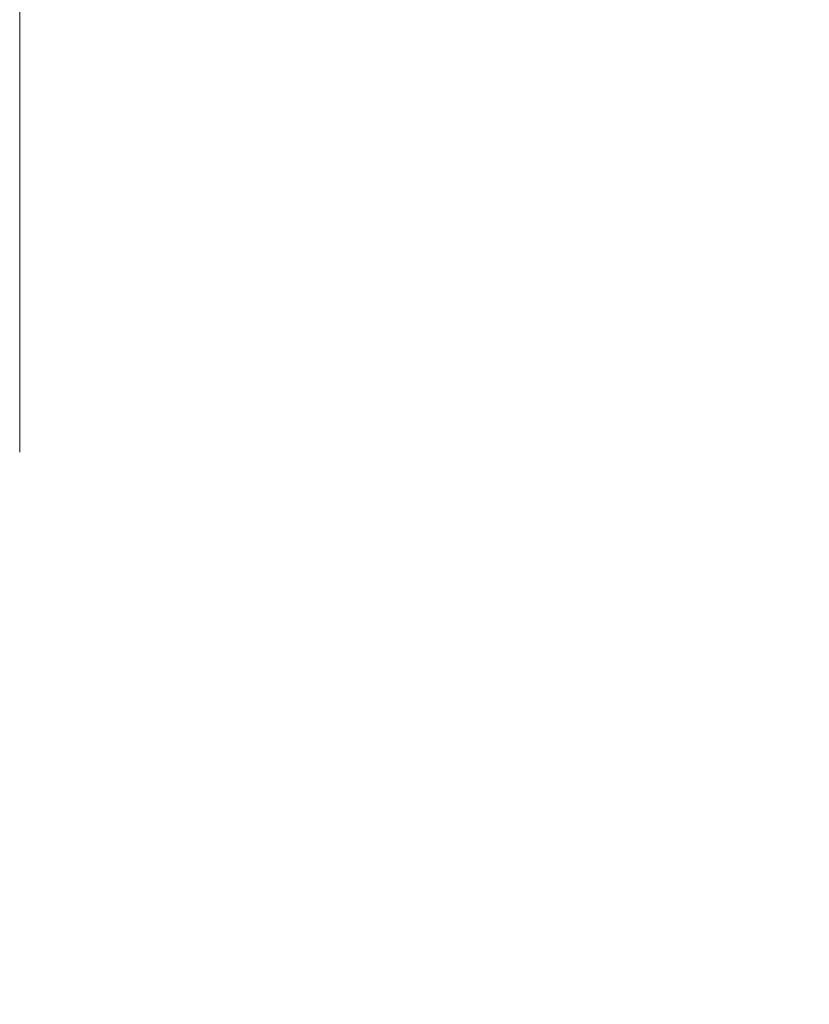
# Model space of a CAD drawing. Header units: millimetres. Extents: x 4 to 1188, y 1 to 840.
# Tile 177 of 256: x 717 to 723, y 488 to 495. Entities that reach past the tile are written whole.
import ezdxf

# ---------------------------------------------------------------- set-up
doc = ezdxf.new("R2010")
doc.units = ezdxf.units.MM
doc.layers.add('1', color=7, linetype='Continuous')
doc.styles.add('Arial Unicode MS', font='Arial Unicode MS')
doc.dimstyles.get("Standard").update_dxf_attribs({"dimtxt": 0.18, "dimasz": 0.18, "dimexe": 0.18, "dimexo": 0.0625, "dimgap": 0.09, "dimtad": 0, "dimtih": 1, "dimtoh": 1, "dimdec": 4, "dimzin": 0, "dimdsep": 46, "dimtxsty": 'Standard', "dimcen": 0.09, "dimadec": 0, "dimazin": 0, "dimtfac": 1, "dimtdec": 4, "dimtofl": 0, "dimtmove": 0, "dimatfit": 3, "dimfxl": 0, "dimtolj": 1, "dimtzin": 0, "dimarcsym": 0})

# ---------------------------------------------------------------- blocks, each defined once
blk = doc.blocks.new('_U16')
at = {"layer": '1', "color": 18, "lineweight": 35}
for p, q in [((715.5229, 486.0866), (715.5229, 511.3819)), ((800.0962, 483.9438), (800.0962, 511.3819)), ((800.0962, 509.3819), (715.5229, 509.3819))]:
    blk.add_line(p, q, dxfattribs=at)
at = {"layer": '1', "color": 18, "lineweight": 70}
for points in [[(715.5229, 509.3819), (719.0229, 510.1578), (719.0229, 508.606)], [(800.0962, 509.3819), (796.5962, 508.606), (796.5962, 510.1578)]]:
    blk.add_solid(points, dxfattribs=at)
at = {"layer": '1', "color": 18, "linetype": 'Continuous', "lineweight": 13, "insert": (754.6223, 510.1288), "char_height": 3, "attachment_point": 7, "line_spacing_factor": 1.047437, "style": 'Arial Unicode MS'}
blk.add_mtext('\\fArial Unicode MS|b0|i0;\\W1.0000;592', dxfattribs=at)
blk = doc.blocks.new('_U46')
at = {"layer": '1', "color": 18, "lineweight": 35}
for p, q in [((686.8981, 499.3819), (667.741, 499.3819)), ((669.741, 499.3819), (669.741, 485.8009)), ((715.2372, 485.8009), (667.741, 485.8009))]:
    blk.add_line(p, q, dxfattribs=at)
at = {"layer": '1', "color": 18, "lineweight": 70}
for points in [[(669.741, 499.3819), (670.5169, 495.8819), (668.9651, 495.8819)], [(669.741, 485.8009), (668.9651, 489.3009), (670.5169, 489.3009)]]:
    blk.add_solid(points, dxfattribs=at)
at = {"layer": '1', "color": 18, "linetype": 'Continuous', "lineweight": 13, "insert": (669.2881, 490.5456), "char_height": 3, "attachment_point": 7, "rotation": 90, "line_spacing_factor": 1.047437, "style": 'Arial Unicode MS'}
blk.add_mtext('\\fArial Unicode MS|b0|i0;\\W1.0000;95', dxfattribs=at)

msp = doc.modelspace()

# ---------------------------------------------------------------- linework, layer by layer
at = {"layer": '1', "color": 154, "linetype": 'Continuous', "lineweight": 13}
msp.add_line((717.2553, 491.7319), (717.2553, 497.0176), dxfattribs=at)

# ---------------------------------------------------------------- dimensions: what is measured, and where the dimension line sits
at = {"layer": '1', "color": 18, "linetype": 'Continuous', "lineweight": 13}
for base, p1, p2, angle, picture, middle in [((800.0962, 509.3819), (715.5229, 478.4834), (800.0962, 482.9438), 180, '_U16', (757.8095, 509.3819)), ((669.741, 485.8009), (695.041, 499.3819), (756.7381, 485.8009), 90, '_U46', (669.741, 492.5914))]:
    dim = msp.add_linear_dim(base=base, p1=p1, p2=p2, angle=angle, dimstyle='Standard', override={"dimtxt": 3, "dimasz": 3.5, "dimexe": 2, "dimexo": 1, "dimgap": 1.5, "dimtad": 1, "dimtih": 0, "dimtoh": 0, "dimdec": 0, "dimlfac": 7, "dimzin": 8, "dimdsep": 44, "dimlunit": 2, "dimtxsty": 'Arial Unicode MS', "dimsah": 1, "dimse1": 0, "dimse2": 0, "dimsd1": 0, "dimsd2": 0, "dimclrd": 18, "dimclre": 18, "dimclrt": 18, "dimtol": 0, "dimtm": -0.1, "dimtfac": 0.666667, "dimtdec": 2, "dimtofl": 1, "dimtmove": 0, "dimtzin": 8, "dimlwd": 35, "dimlwe": 35}, dxfattribs=at)
    dim.commit()
    dim.dimension.update_dxf_attribs({"geometry": picture, "text_midpoint": middle, "dimtype": 160})

doc.saveas('drawing.dxf')
